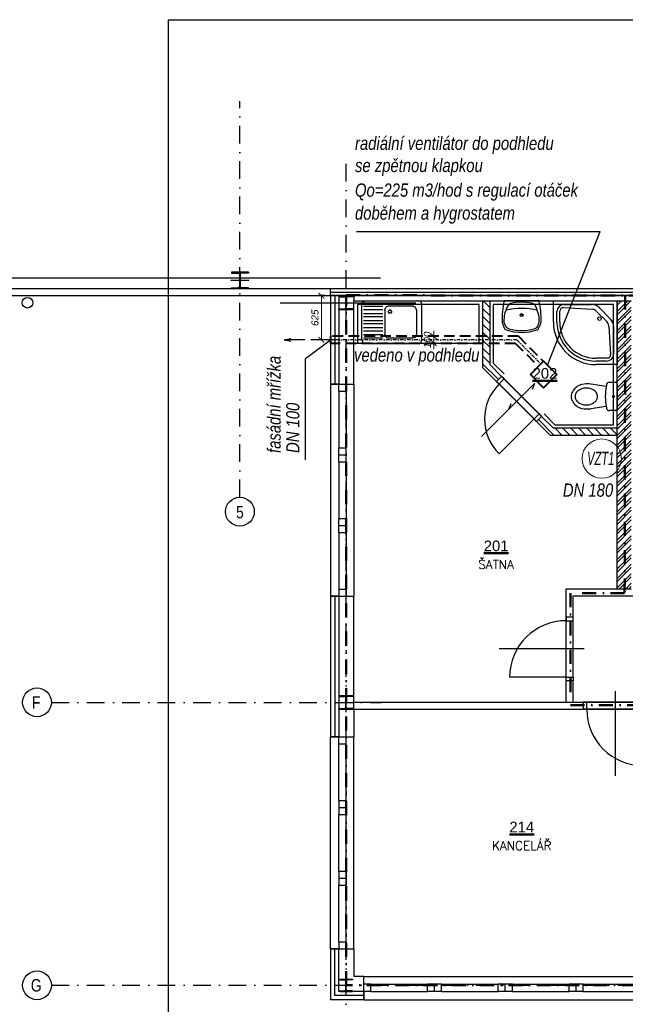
# Model space of a CAD drawing. Header units: millimetres. Extents: x 6435372 to 7248404, y 1559872 to 1886246.
# Tile 195 of 208: x 7100316 to 7108872, y 1711249 to 1725170. Entities that reach past the tile are written whole.
import ezdxf
from ezdxf.enums import TextEntityAlignment as Align

# ---------------------------------------------------------------- set-up
doc = ezdxf.new("R2010")
doc.units = ezdxf.units.MM
for name, pattern in [('DASHDOT', [1, 0.5, -0.25, 0, -0.25]), ('DASHDOTX2', [2, 1, -0.5, 0, -0.5]), ('DASHED', [0.75, 0.5, -0.25]), ('ČERCHOVANÁ', [1, 0.5, -0.25, 0, -0.25])]:
    doc.linetypes.add(name, pattern=pattern)
for name, color, linetype, lineweight in [('CKPOPISM', 8, 'Continuous', 50), ('CKPOPISM_POPIS', 8, 'Continuous', 25), ('požární úseky', 21, 'ČERCHOVANÁ', 50), ('UT_potrubí', 10, 'Continuous', 30), ('VZT', 130, 'Continuous', 40)]:
    doc.layers.add(name, color=color, linetype=linetype, lineweight=lineweight)
doc.layers.add('matrice DPS', color=122, linetype='Continuous')
doc.layers.add('VZT_POPIS', color=7, linetype='Continuous')
doc.styles.add('ARIAL', font='arial.ttf')
doc.styles.add('INDRA', font='ariali.ttf')
doc.styles.get("Standard").update_dxf_attribs({"font": 'romans.shx'})
doc.linetypes.add('IZOLACE_POLYSTYREN_EXPANDOVANY', pattern='A,1,[224,CADKON.SHX,S=0.01,R=0,X=-0.5,Y=-1.74],-2', length=3)
doc.linetypes.add('IZOLACE_POLYSTYREN_PENOVY', pattern='A,0.001,[228,CADKON.SHX,S=0.1,R=0,X=0,Y=0],-2', length=2.001)
doc.dimstyles.new('INDRA', dxfattribs={"dimscale": 40, "dimtxt": 2.5, "dimasz": 2, "dimexe": 1, "dimexo": 2, "dimgap": 1, "dimtad": 1, "dimdec": 0, "dimrnd": 5, "dimzin": 4, "dimdsep": 46, "dimtxsty": 'INDRA', "dimblk": 'ARCHTICK', "dimcen": 0, "dimclrd": 256, "dimclre": 256, "dimclrt": 256, "dimadec": 0, "dimazin": 0, "dimtfac": 1, "dimtdec": 0, "dimtix": 1, "dimtmove": 0, "dimatfit": 3, "dimfxl": 5, "dimfxlon": 1, "dimtzin": 0, "dimlwd": 0, "dimlwe": 25, "dimarcsym": 0})

# ---------------------------------------------------------------- blocks, each defined once
blk = doc.blocks.new('CK_S_EXT_HEAHEA180')
for p, q in [((-90, 85.5), (90, 85.5)), ((-90, 85.5), (-90, 76)), ((-90, 76), (-18, 76)), ((-3, -61), (-3, 61)), ((3, -61), (3, 61)), ((90, 76), (18, 76)), ((90, 85.5), (90, 76)), ((-90, -85.5), (-90, -76)), ((-90, -76), (-18, -76)), ((-90, -85.5), (90, -85.5)), ((90, -76), (18, -76)), ((90, -85.5), (90, -76))]:
    blk.add_line(p, q)
for centre, start, end in [((-18, 61), 0, 90), ((18, 61), 90, 180), ((-18, -61), 270, 0), ((18, -61), 180, 270)]:
    blk.add_arc(centre, 15, start, end)
blk = doc.blocks.new('CK_S_EXT_HEAHEA200')
for p, q in [((-100, 95), (100, 95)), ((-100, 95), (-100, 85)), ((-100, 85), (-21.25, 85)), ((-3.25, -67), (-3.25, 67)), ((3.25, -67), (3.25, 67)), ((100, 85), (21.25, 85)), ((100, 95), (100, 85)), ((-100, -95), (-100, -85)), ((-100, -85), (-21.25, -85)), ((-100, -95), (100, -95)), ((100, -85), (21.25, -85)), ((100, -95), (100, -85))]:
    blk.add_line(p, q)
for centre, start, end in [((-21.25, 67), 0, 90), ((21.25, 67), 90, 180), ((-21.25, -67), 270, 0), ((21.25, -67), 180, 270)]:
    blk.add_arc(centre, 18, start, end)
blk = doc.blocks.new('CK_S_EXT_HEAHEA240')
for p, q in [((-120, 115), (120, 115)), ((-120, 115), (-120, 103)), ((-120, 103), (-24.75, 103)), ((-3.75, -82), (-3.75, 82)), ((3.75, -82), (3.75, 82)), ((120, 103), (24.75, 103)), ((120, 115), (120, 103)), ((-120, -115), (-120, -103)), ((-120, -103), (-24.75, -103)), ((-120, -115), (120, -115)), ((120, -103), (24.75, -103)), ((120, -115), (120, -103))]:
    blk.add_line(p, q)
for centre, start, end in [((-24.75, 82), 0, 90), ((24.75, 82), 90, 180), ((-24.75, -82), 270, 0), ((24.75, -82), 180, 270)]:
    blk.add_arc(centre, 21, start, end)
blk = doc.blocks.new('CKBL2112015101806', base_point=(88613, 14375))
blk = doc.blocks.new('CKBL2112015102041', base_point=(89674, 17820))
blk = doc.blocks.new('CKBL2010716103042', base_point=(89426, 10527))
blk = doc.blocks.new('_ArchTick')
at = {"color": 0, "linetype": 'ByBlock', "const_width": 0.15}
blk.add_lwpolyline([(-0.5, -0.5), (0.5, 0.5)], dxfattribs=at)
blk = doc.blocks.new('*D1087')
at = {"layer": 'DEFPOINTS', "color": 0, "ltscale": 400, "transparency": 16777216}
for p in [(7104579, 1721268), (7104707, 1721268), (7104707, 1720643)]:
    blk.add_point(p, dxfattribs=at)
at = {"layer": 'VZT_POPIS', "lineweight": 25, "ltscale": 400, "transparency": 16777216}
for p, q in [((7104627, 1721268), (7104539, 1721268)), ((7104627, 1720643), (7104539, 1720643))]:
    blk.add_line(p, q, dxfattribs=at)
at = {"layer": 'VZT_POPIS', "lineweight": 0, "ltscale": 400, "transparency": 16777216}
blk.add_line((7104579, 1720643), (7104579, 1721268), dxfattribs=at)
at = {"layer": 'VZT_POPIS', "lineweight": 0, "ltscale": 400, "transparency": 16777216, "xscale": 80, "yscale": 80, "zscale": 80}
for p, rotation in [((7104579, 1721268), 90), ((7104579, 1720643), 270)]:
    blk.add_blockref('_ArchTick', p, dxfattribs=dict(at, rotation=rotation))
at = {"layer": 'VZT_POPIS', "ltscale": 400, "transparency": 16777216, "insert": (7104488, 1720956), "char_height": 100, "attachment_point": 5, "rotation": 90, "style": 'INDRA'}
blk.add_mtext('625', dxfattribs=at)
blk = doc.blocks.new('*D1300')
at = {"layer": 'DEFPOINTS', "color": 0, "ltscale": 400, "transparency": 16777216}
for p in [(7106167, 1720693), (7106191, 1720693), (7106191, 1720593)]:
    blk.add_point(p, dxfattribs=at)
at = {"layer": 'VZT_POPIS', "lineweight": 0, "ltscale": 400, "transparency": 16777216}
for p, q in [((7106167, 1720693), (7106167, 1720773)), ((7106167, 1720593), (7106167, 1720693)), ((7106167, 1720593), (7106167, 1720513))]:
    blk.add_line(p, q, dxfattribs=at)
at = {"layer": 'VZT_POPIS', "lineweight": 25, "ltscale": 400, "transparency": 16777216}
for p, q in [((7106167, 1720693), (7106127, 1720693)), ((7106167, 1720593), (7106127, 1720593))]:
    blk.add_line(p, q, dxfattribs=at)
at = {"layer": 'VZT_POPIS', "lineweight": 0, "ltscale": 400, "transparency": 16777216, "xscale": 80, "yscale": 80, "zscale": 80}
for p, rotation in [((7106167, 1720693), 270), ((7106167, 1720593), 90)]:
    blk.add_blockref('_ArchTick', p, dxfattribs=dict(at, rotation=rotation))
at = {"layer": 'VZT_POPIS', "ltscale": 400, "transparency": 16777216, "insert": (7106076, 1720643), "char_height": 100, "attachment_point": 5, "rotation": 90, "style": 'INDRA'}
blk.add_mtext('100', dxfattribs=at)

msp = doc.modelspace()

# ---------------------------------------------------------------- hatches: boundary and pattern name
at = {"layer": 'matrice DPS', "ltscale": 500}
h = msp.add_hatch(dxfattribs=at)
h.set_pattern_fill('ANSI31', color=256, scale=25, angle=90, style=0)
h.set_pattern_definition([(135, (7017982.45, 1702199.846), (-56.1266, -56.1266), [])])
h.paths.add_polyline_path([(7106956.8, 1721193), (7106956.8, 1720293), (7107124, 1720125.9), (7107053.3, 1720055.2), (7106856.8, 1720251.6), (7106856.8, 1721193)])
h.paths.add_polyline_path([(7107689.7, 1719560.2), (7107856.8, 1719393), (7108756.8, 1719393), (7108756.8, 1719293), (7107815.4, 1719293), (7107619, 1719489.5)])
h = msp.add_hatch(dxfattribs=at)
h.set_pattern_fill('ANSI32', color=256, scale=10, style=0)
h.set_pattern_definition([(45, (7017982.45, 1702199.85), (-67.35192, 67.35192), []), (45, (7018027.35, 1702199.85), (-67.35192, 67.35192), [])])
h.paths.add_polyline_path([(7108956.8, 1719023), (7108956.8, 1719123), (7108956.8, 1720022), (7108956.8, 1720023), (7108956.8, 1720123), (7108956.8, 1721193), (7108756.8, 1721193), (7108756.8, 1719393), (7108756.8, 1719293), (7108756.8, 1718754.3), (7108956.8, 1718694.7)])
h.paths.add_polyline_path([(7108956.8, 1718123), (7108956.8, 1718694.7), (7108756.8, 1718754.3), (7108756.8, 1717123), (7108956.8, 1717123), (7108956.8, 1718023)])
h.paths.add_polyline_path([(7108592.8, 1720537), (7109120.8, 1720537), (7109120.8, 1720207), (7108592.8, 1720207)], flags=24)

# ---------------------------------------------------------------- linework, layer by layer
at = {"layer": 'matrice DPS', "linetype": 'DASHDOT', "ltscale": 500}
for p, q in [((7103426.8, 1718418), (7103426.8, 1724018)), ((7104926.8, 1708877), (7104926.8, 1723225.4)), ((7104926.8, 1708877), (7104926.8, 1723225.4)), ((7100764.5, 1715518), (7105426.8, 1715518)), ((7100764.5, 1711518), (7122426.8, 1711518))]:
    msp.add_line(p, q, dxfattribs=at)
at = {"layer": 'matrice DPS', "ltscale": 500}
for p, q in [((7103426.8, 1721608), (7103426.8, 1721358)), ((7067913.1, 1721518), (7105414.8, 1721518)), ((7103556.8, 1721483), (7103296.8, 1721483)), ((7079206.8, 1721268), (7105036.8, 1721268)), ((7079306.8, 1721368), (7116141.8, 1721368)), ((7104706.8, 1721268), (7104706.8, 1721368)), ((7104706.8, 1721368), (7116141.8, 1721368)), ((7104706.8, 1721268), (7104706.8, 1721368)), ((7104706.8, 1721268), (7105036.8, 1721268)), ((7105036.8, 1721268), (7104706.8, 1721268)), ((7104826.8, 1721268), (7104706.8, 1721268)), ((7104706.8, 1721268), (7104706.8, 1720018)), ((7104706.8, 1721268), (7116141.8, 1721268)), ((7104826.8, 1721268), (7104826.8, 1720018)), ((7104926.8, 1721063), (7104926.8, 1721273)), ((7105036.8, 1721268), (7105036.8, 1721268)), ((7105036.8, 1721268), (7105036.8, 1721193)), ((7115546.8, 1721268), (7105036.8, 1721268)), ((7105036.8, 1721268), (7115546.8, 1721268)), ((7103996.9, 1721168), (7105912.9, 1721168)), ((7104816.8, 1721168), (7105036.8, 1721168)), ((7105036.8, 1721193), (7106856.8, 1721193)), ((7105036.8, 1720018), (7105036.8, 1721193)), ((7106856.8, 1721193), (7106856.8, 1720251.6)), ((7106856.8, 1721193), (7106956.8, 1721193)), ((7106956.8, 1721193), (7106956.8, 1720293)), ((7106956.8, 1721193), (7108756.8, 1721193)), ((7108756.8, 1721193), (7108956.8, 1721193)), ((7108756.8, 1719393), (7108756.8, 1721193)), ((7107124, 1720125.9), (7106956.8, 1720293)), ((7106856.8, 1720251.6), (7107053.3, 1720055.2)), ((7104706.8, 1720018), (7104706.8, 1717018)), ((7104706.8, 1720018), (7105036.8, 1720018)), ((7104826.8, 1720018), (7104706.8, 1720018)), ((7104826.8, 1719918), (7104826.8, 1720018)), ((7104826.8, 1720018), (7104926.8, 1720018)), ((7104926.8, 1719918), (7104926.8, 1720018)), ((7105036.8, 1720018), (7105036.8, 1717018)), ((7107053.3, 1720055.2), (7107124, 1720125.9)), ((7107124, 1720125.9), (7107053.3, 1720055.2)), ((7107053.3, 1720055.2), (7107619, 1719489.5)), ((7107619, 1719489.5), (7107053.3, 1720055.2)), ((7107053.3, 1720055.2), (7107088.6, 1720019.8)), ((7107088.6, 1720019.8), (7107159.3, 1720090.5)), ((7107583.6, 1719524.8), (7107088.6, 1720019.8)), ((7107689.7, 1719560.2), (7107124, 1720125.9)), ((7107124, 1720125.9), (7107689.7, 1719560.2)), ((7107159.3, 1720090.5), (7107124, 1720125.9)), ((7107654.3, 1719595.6), (7107159.3, 1720090.5)), ((7104826.8, 1719918), (7104826.8, 1719118)), ((7104826.8, 1719918), (7104926.8, 1719918)), ((7104926.8, 1719918), (7104926.8, 1719118)), ((7106841.1, 1719277.4), (7107477.5, 1719913.8)), ((7107583.6, 1719524.8), (7107654.3, 1719595.6)), ((7107654.3, 1719595.6), (7107689.7, 1719560.2)), ((7107583.6, 1719524.8), (7107088.6, 1719029.9)), ((7107619, 1719489.5), (7107583.6, 1719524.8)), ((7107619, 1719489.5), (7107689.7, 1719560.2)), ((7107689.7, 1719560.2), (7107619, 1719489.5)), ((7107619, 1719489.5), (7107815.4, 1719293)), ((7107856.8, 1719393), (7107689.7, 1719560.2)), ((7108756.8, 1719393), (7107856.8, 1719393)), ((7108756.8, 1719293), (7108756.8, 1719393)), ((7108756.8, 1719293), (7107815.4, 1719293)), ((7108756.8, 1717123), (7108756.8, 1719293)), ((7104826.8, 1719018), (7104826.8, 1719118)), ((7104826.8, 1719118), (7104926.8, 1719118)), ((7104926.8, 1719018), (7104926.8, 1719118)), ((7104826.8, 1719018), (7104926.8, 1719018)), ((7104826.8, 1718918), (7104826.8, 1719018)), ((7104826.8, 1718918), (7104826.8, 1718118)), ((7104826.8, 1718918), (7104926.8, 1718918)), ((7104926.8, 1718918), (7104926.8, 1719018)), ((7104926.8, 1718918), (7104926.8, 1718118)), ((7104826.8, 1718018), (7104826.8, 1718118)), ((7104826.8, 1718118), (7104926.8, 1718118)), ((7104926.8, 1718018), (7104926.8, 1718118)), ((7104826.8, 1718018), (7104926.8, 1718018)), ((7104826.8, 1717918), (7104826.8, 1718018)), ((7104826.8, 1717918), (7104826.8, 1717118)), ((7104826.8, 1717918), (7104926.8, 1717918)), ((7104926.8, 1717918), (7104926.8, 1718018)), ((7104926.8, 1717918), (7104926.8, 1717118)), ((7104826.8, 1717118), (7104926.8, 1717118)), ((7104826.8, 1717118), (7104826.8, 1717018)), ((7104926.8, 1717118), (7104926.8, 1717018)), ((7108036.8, 1717123), (7108756.8, 1717123)), ((7108036.8, 1716723), (7108036.8, 1717123)), ((7104706.8, 1717018), (7105036.8, 1717018)), ((7104826.8, 1717018), (7104706.8, 1717018)), ((7104706.8, 1717018), (7104706.8, 1715032.5)), ((7104826.8, 1717018), (7104926.8, 1717018)), ((7104826.8, 1717018), (7104826.8, 1715032.5)), ((7105036.8, 1715523), (7105036.8, 1717018)), ((7108136.8, 1717023), (7110906.8, 1717023)), ((7108136.8, 1716723), (7108136.8, 1717023)), ((7108136.8, 1716723), (7108036.8, 1716723)), ((7108036.8, 1715823), (7108036.8, 1716723)), ((7108036.8, 1716723), (7108036.8, 1716673)), ((7108136.8, 1716723), (7108036.8, 1716723)), ((7108036.8, 1715873), (7108036.8, 1716673)), ((7108036.8, 1716673), (7108136.8, 1716673)), ((7108136.8, 1716673), (7108136.8, 1716723)), ((7108136.8, 1715873), (7108136.8, 1716673)), ((7108291.8, 1716273), (7107091.8, 1716273)), ((7108036.8, 1715873), (7107236.8, 1715873)), ((7108036.8, 1715823), (7108036.8, 1715873)), ((7108036.8, 1715873), (7108136.8, 1715873)), ((7108136.8, 1715873), (7108136.8, 1715823)), ((7108036.8, 1715523), (7108036.8, 1715823)), ((7108136.8, 1715823), (7108036.8, 1715823)), ((7108136.8, 1715823), (7108036.8, 1715823)), ((7108136.8, 1715523), (7108136.8, 1715823)), ((7104926.8, 1715413), (7104926.8, 1715623)), ((7108726.8, 1715678), (7108726.8, 1714478)), ((7104816.8, 1715518), (7105036.8, 1715518)), ((7105036.8, 1715423), (7105036.8, 1715523)), ((7105036.8, 1715523), (7108036.8, 1715523)), ((7105036.8, 1715423), (7108276.8, 1715423)), ((7105036.8, 1715423), (7105036.8, 1715032.5)), ((7108136.8, 1715523), (7108276.8, 1715523)), ((7108276.8, 1715523), (7108276.8, 1715423)), ((7108276.8, 1715523), (7109176.8, 1715523)), ((7108326.8, 1715523), (7108276.8, 1715523)), ((7108276.8, 1715523), (7108276.8, 1715423)), ((7108276.8, 1715423), (7109176.8, 1715423)), ((7108276.8, 1715423), (7108326.8, 1715423)), ((7109186.8, 1715423), (7108286.8, 1715423)), ((7109126.8, 1715523), (7108326.8, 1715523)), ((7108326.8, 1715423), (7108326.8, 1715523)), ((7109126.8, 1715423), (7108326.8, 1715423)), ((7104706.8, 1712032.5), (7104706.8, 1715032.5)), ((7104706.8, 1715032.5), (7105036.8, 1715032.5)), ((7104826.8, 1715032.5), (7104706.8, 1715032.5)), ((7104826.8, 1714932.5), (7104826.8, 1715032.5)), ((7104826.8, 1715032.5), (7104926.8, 1715032.5)), ((7104926.8, 1714932.5), (7104926.8, 1715032.5)), ((7105036.8, 1712032.5), (7105036.8, 1715032.5)), ((7104826.8, 1714132.5), (7104826.8, 1714932.5)), ((7104826.8, 1714932.5), (7104926.8, 1714932.5)), ((7104926.8, 1714132.5), (7104926.8, 1714932.5)), ((7104826.8, 1714132.5), (7104926.8, 1714132.5)), ((7104826.8, 1714132.5), (7104826.8, 1714032.5)), ((7104826.8, 1714032.5), (7104926.8, 1714032.5)), ((7104826.8, 1714032.5), (7104826.8, 1713932.5)), ((7104926.8, 1714132.5), (7104926.8, 1714032.5)), ((7104926.8, 1714032.5), (7104926.8, 1713932.5)), ((7104826.8, 1713132.5), (7104826.8, 1713932.5)), ((7104826.8, 1713932.5), (7104926.8, 1713932.5)), ((7104926.8, 1713132.5), (7104926.8, 1713932.5)), ((7104826.8, 1713132.5), (7104926.8, 1713132.5)), ((7104826.8, 1713132.5), (7104826.8, 1713032.5)), ((7104926.8, 1713132.5), (7104926.8, 1713032.5)), ((7104826.8, 1713032.5), (7104926.8, 1713032.5)), ((7104826.8, 1713032.5), (7104826.8, 1712932.5)), ((7104826.8, 1712132.5), (7104826.8, 1712932.5)), ((7104826.8, 1712932.5), (7104926.8, 1712932.5)), ((7104926.8, 1713032.5), (7104926.8, 1712932.5)), ((7104926.8, 1712132.5), (7104926.8, 1712932.5)), ((7104826.8, 1712132.5), (7104926.8, 1712132.5)), ((7104826.8, 1712132.5), (7104826.8, 1712032.5)), ((7104926.8, 1712132.5), (7104926.8, 1712032.5)), ((7104706.8, 1712032.5), (7105036.8, 1712032.5)), ((7104826.8, 1712032.5), (7104706.8, 1712032.5)), ((7104706.8, 1712032.5), (7104706.8, 1711312.5)), ((7104826.8, 1712032.5), (7104926.8, 1712032.5)), ((7104826.8, 1711432.5), (7104826.8, 1712032.5)), ((7105036.8, 1712032.5), (7105036.8, 1711642.5)), ((7104926.8, 1711422.5), (7104926.8, 1711613.5)), ((7105176.8, 1711642.5), (7105036.8, 1711642.5)), ((7105176.8, 1711312.5), (7105176.8, 1711642.5)), ((7105176.8, 1711642.5), (7109176.8, 1711642.5)), ((7105276.8, 1711532.5), (7105176.8, 1711532.5)), ((7105176.8, 1711432.5), (7105176.8, 1711532.5)), ((7105276.8, 1711532.5), (7106076.8, 1711532.5)), ((7105276.8, 1711432.5), (7105276.8, 1711532.5)), ((7106176.8, 1711532.5), (7106076.8, 1711532.5)), ((7106076.8, 1711432.5), (7106076.8, 1711532.5)), ((7106176.8, 1711432.5), (7106176.8, 1711532.5)), ((7106276.8, 1711532.5), (7106176.8, 1711532.5)), ((7106276.8, 1711532.5), (7107076.8, 1711532.5)), ((7106276.8, 1711432.5), (7106276.8, 1711532.5)), ((7107176.8, 1711532.5), (7107076.8, 1711532.5)), ((7107076.8, 1711432.5), (7107076.8, 1711532.5)), ((7107176.8, 1711432.5), (7107176.8, 1711532.5)), ((7107276.8, 1711532.5), (7107176.8, 1711532.5)), ((7107276.8, 1711532.5), (7108076.8, 1711532.5)), ((7107276.8, 1711432.5), (7107276.8, 1711532.5)), ((7108176.8, 1711532.5), (7108076.8, 1711532.5)), ((7108076.8, 1711432.5), (7108076.8, 1711532.5)), ((7108176.8, 1711432.5), (7108176.8, 1711532.5)), ((7108276.8, 1711532.5), (7108176.8, 1711532.5)), ((7108276.8, 1711532.5), (7109076.8, 1711532.5)), ((7108276.8, 1711432.5), (7108276.8, 1711532.5)), ((7105176.8, 1711432.5), (7104826.8, 1711432.5)), ((7105276.8, 1711432.5), (7105176.8, 1711432.5)), ((7105176.8, 1711432.5), (7105176.8, 1711312.5)), ((7105276.8, 1711432.5), (7106076.8, 1711432.5)), ((7106176.8, 1711432.5), (7106076.8, 1711432.5)), ((7106276.8, 1711432.5), (7106176.8, 1711432.5)), ((7106276.8, 1711432.5), (7107076.8, 1711432.5)), ((7107176.8, 1711432.5), (7107076.8, 1711432.5)), ((7107276.8, 1711432.5), (7107176.8, 1711432.5)), ((7107276.8, 1711432.5), (7108076.8, 1711432.5)), ((7108176.8, 1711432.5), (7108076.8, 1711432.5)), ((7108276.8, 1711432.5), (7108176.8, 1711432.5)), ((7108276.8, 1711432.5), (7109076.8, 1711432.5)), ((7105176.8, 1711312.5), (7104706.8, 1711312.5)), ((7105176.8, 1711312.5), (7109176.8, 1711312.5))]:
    msp.add_line(p, q, dxfattribs=at)
at = {"layer": 'matrice DPS', "linetype": 'ByBlock', "ltscale": 500}
for p, q in [((7105162.7, 1721178.4), (7105148, 1721143)), ((7105148, 1720643), (7105148, 1721143)), ((7105162.7, 1721178.4), (7105198, 1721193)), ((7105173, 1721118), (7105448, 1721118)), ((7105198, 1721193), (7105473, 1721193)), ((7105473, 1721193), (7105948, 1721193)), ((7105523, 1721118), (7105487.7, 1721103.4)), ((7105873, 1721118), (7105523, 1721118)), ((7105873, 1721118), (7105908.4, 1721103.4)), ((7105983.4, 1721178.4), (7105948, 1721193)), ((7105983.4, 1721178.4), (7105998, 1721143)), ((7105998, 1720643), (7105998, 1721143)), ((7107856.8, 1720893), (7107856.8, 1721193)), ((7107856.8, 1721193), (7108756.8, 1721193)), ((7108006.8, 1721143), (7108394.7, 1721143)), ((7108756.8, 1721193), (7108756.8, 1720293)), ((7105448, 1721068), (7105173, 1721068)), ((7105173, 1721018), (7105448, 1721018)), ((7105473, 1721068), (7105487.7, 1721103.4)), ((7105473, 1721068), (7105473, 1720718)), ((7105535.5, 1721064.7), (7105523, 1721043)), ((7105535.5, 1721021.4), (7105523, 1721043)), ((7105560.5, 1721064.7), (7105535.5, 1721064.7)), ((7105560.5, 1721021.4), (7105535.5, 1721021.4)), ((7105573, 1721043), (7105560.5, 1721064.7)), ((7105573, 1721043), (7105560.5, 1721021.4)), ((7105923, 1721068), (7105908.4, 1721103.4)), ((7105923, 1721068), (7105923, 1720718)), ((7107906.8, 1720893), (7107906.8, 1721043)), ((7107946.8, 1720893), (7107946.8, 1721049.9)), ((7107999.9, 1721099.8), (7108402.4, 1721075.3)), ((7108467.1, 1721046.2), (7108610, 1720903.3)), ((7108500.8, 1721099.1), (7108662.9, 1720937)), ((7105448, 1720968), (7105173, 1720968)), ((7105173, 1720918), (7105448, 1720918)), ((7105448, 1720868), (7105173, 1720868)), ((7108639.1, 1720838.6), (7108663.6, 1720436.1)), ((7105173, 1720818), (7105448, 1720818)), ((7105448, 1720768), (7105173, 1720768)), ((7105173, 1720718), (7105448, 1720718)), ((7105487.7, 1720682.7), (7105473, 1720718)), ((7105908.4, 1720682.7), (7105923, 1720718)), ((7108706.8, 1720830.9), (7108706.8, 1720443)), ((7105148, 1720643), (7105162.7, 1720607.7)), ((7105198, 1720593), (7105162.7, 1720607.7)), ((7105448, 1720668), (7105173, 1720668)), ((7105198, 1720593), (7105473, 1720593)), ((7105473, 1720593), (7105948, 1720593)), ((7105487.7, 1720682.7), (7105523, 1720668)), ((7105873, 1720668), (7105523, 1720668)), ((7105908.4, 1720682.7), (7105873, 1720668)), ((7105948, 1720593), (7105983.4, 1720607.7)), ((7105998, 1720643), (7105983.4, 1720607.7)), ((7108613.7, 1720383), (7108456.8, 1720383)), ((7108606.8, 1720343), (7108456.8, 1720343)), ((7108756.8, 1720293), (7108456.8, 1720293)), ((7108601.7, 1719983), (7108383.2, 1720016.5)), ((7108646.8, 1720042.8), (7108736.7, 1720042.8)), ((7108756.8, 1720022.7), (7108756.8, 1719663.4)), ((7108601.7, 1719703), (7108383.2, 1719669.6)), ((7108736.7, 1719643.2), (7108646.8, 1719643.2))]:
    msp.add_line(p, q, dxfattribs=at)
at = {"layer": 'matrice DPS', "linetype": 'Continuous', "ltscale": 500}
for p, q in [((7106856.8, 1720593), (7105036.8, 1720593)), ((7108756.8, 1717123), (7108956.8, 1717123)), ((7108036.8, 1715523), (7108136.8, 1715523))]:
    msp.add_line(p, q, dxfattribs=at)
at = {"layer": 'matrice DPS', "linetype": 'IZOLACE_POLYSTYREN_PENOVY', "ltscale": 500}
msp.add_lwpolyline([(7104706.8, 1721318), (7116141.8, 1721318)], dxfattribs=at)
at = {"layer": 'matrice DPS', "linetype": 'IZOLACE_POLYSTYREN_EXPANDOVANY', "ltscale": 500}
for points in [[(7104766.8, 1721268), (7104766.8, 1720018)], [(7104766.8, 1717018), (7104766.8, 1715032.5)], [(7105176.8, 1711372.5), (7104766.8, 1711372.5), (7104766.8, 1712032.5)]]:
    msp.add_lwpolyline(points, dxfattribs=at)
at = {"layer": 'matrice DPS', "ltscale": 500}
for points in [[(7106806.8, 1720593), (7106806.8, 1721143), (7105086.8, 1721143), (7105086.8, 1720593)], [(7107725, 1719595.6), (7107877.5, 1719443), (7108706.8, 1719443), (7108706.8, 1721143), (7107006.8, 1721143), (7107006.8, 1720313.8), (7107159.3, 1720161.2)]]:
    msp.add_lwpolyline(points, dxfattribs=at)
at = {"layer": 'matrice DPS', "linetype": 'ByBlock', "ltscale": 500}
for points in [[(7107161.4, 1721193, 0.0779315), (7107133.1, 1720892.1, 0.0680309), (7107162.1, 1720811.8, 0.2449622), (7107187.9, 1720785.3, 0.1652428), (7107625.8, 1720785.3, 0.2447516), (7107651.5, 1720811.8, 0.0729642), (7107681.8, 1720898.1, 0.0733034), (7107652.3, 1721193)], [(7107207.1, 1721116.2, 0.1391699), (7107157.9, 1720895.5), (7107169.3, 1720857.1, 0.3095362), (7107232.3, 1720800.4, 0.1500095), (7107581.8, 1720800.4, 0.2874807), (7107634.3, 1720837.1, 0.1904674), (7107646.5, 1721009.3, 0.0477801), (7107606.6, 1721116.2, 0.2252671), (7107551.7, 1721160.2, 0.1173255), (7107252.1, 1721157.1, 0.1890594), (7107208.3, 1721118.4)]]:
    msp.add_lwpolyline(points, format="xyb", close=True, dxfattribs=at)
msp.add_lwpolyline([(7107186.3, 1721065.4, -0.1253275), (7107628.5, 1721065.4)], format="xyb", dxfattribs=at)
at = {"layer": 'matrice DPS', "ltscale": 500}
for centre, radius in [((7100426.2, 1721168), 75), ((7103426.8, 1718214.1), 203.9), ((7100560.5, 1715518), 203.9), ((7100560.5, 1711518), 203.9)]:
    msp.add_circle(centre, radius, dxfattribs=at)
at = {"layer": 'matrice DPS', "linetype": 'ByBlock', "ltscale": 500}
for centre, radius in [((7107406.8, 1720994.1), 20.4), ((7107406.8, 1720994.1), 13.9), ((7108506.8, 1720943), 24.5), ((7108703.8, 1719843), 12.8)]:
    msp.add_circle(centre, radius, dxfattribs=at)
for centre, radius, start, end in [((7108006.8, 1721043), 100, 90, 180), ((7108394.7, 1720993), 150, 45, 90), ((7107996.8, 1721049.9), 50, 86.52077, 180), ((7108396.4, 1720975.5), 100, 45, 86.52077), ((7108456.8, 1720893), 600, 180, 270), ((7108456.8, 1720893), 550, 180, 270), ((7108456.8, 1720893), 510, 180, 270), ((7108539.3, 1720832.6), 100, 3.47923, 45), ((7108556.8, 1720830.9), 150, 0, 45), ((7108606.8, 1720443), 100, 270, 0), ((7108613.7, 1720433), 50, 270, 3.47923), ((7108311.2, 1719805.1), 214.4, 104.10189, 150.52367), ((7108330.6, 1719672.5), 348, 81.30152, 101.88243), ((7109360.3, 1719843), 771.3, 167.39189, 192.60811), ((7108646.8, 1720002.6), 40.2, 90, 167.39189), ((7108736.7, 1720022.7), 20.1, 0, 90), ((7108244.4, 1719843), 137.6, 150.59311, 180), ((7108251, 1719843), 89.4, 151.71247, 180), ((7108284.5, 1719825), 127.4, 127.58474, 151.71247), ((7108306.3, 1719796.7), 163.2, 107.68289, 127.58474), ((7108320.5, 1719752.1), 210, 90, 107.68289), ((7108320.5, 1719752.1), 210, 72.31711, 90), ((7108334.7, 1719796.7), 163.2, 52.41526, 72.31711), ((7108356.5, 1719825), 127.4, 28.28753, 52.41526), ((7108390, 1719843), 89.4, 0, 28.28753), ((7108244.4, 1719843), 137.6, 180, 209.40689), ((7108311.2, 1719881), 214.4, 209.47633, 255.89811), ((7108251, 1719843), 89.4, 180, 208.28753), ((7108284.5, 1719861.1), 127.4, 208.28753, 232.41526), ((7108306.3, 1719889.4), 163.2, 232.41526, 252.31711), ((7108320.5, 1719934), 210, 252.31711, 270), ((7108320.5, 1719934), 210, 270, 287.68289), ((7108334.7, 1719889.4), 163.2, 287.68289, 307.58474), ((7108356.5, 1719861.1), 127.4, 307.58474, 331.71247), ((7108390, 1719843), 89.4, 331.71247, 0), ((7108330.6, 1720013.6), 348, 258.11757, 278.69848), ((7108646.8, 1719683.5), 40.2, 192.60811, 270), ((7108736.7, 1719663.4), 20.1, 270, 0)]:
    msp.add_arc(centre, radius, start, end, dxfattribs=at)
at = {"layer": 'matrice DPS', "ltscale": 500}
for centre, radius, start, end in [((7107583.6, 1719524.8), 700, 135, 225), ((7108036.8, 1715873), 800, 90, 180), ((7109126.8, 1715423), 800, 180, 270)]:
    msp.add_arc(centre, radius, start, end, dxfattribs=at)
at = {"layer": 'požární úseky', "ltscale": 400}
for p, q in [((7104926.8, 1721273), (7121426.8, 1721268)), ((7104926.8, 1711518), (7104926.8, 1721273)), ((7108870.9, 1721271.8), (7108862.8, 1717062.5)), ((7108862.8, 1717062.5), (7108097.9, 1717062.5)), ((7108097.9, 1717062.5), (7108097.9, 1715479.4)), ((7108097.9, 1715479.4), (7117484.4, 1715479.4)), ((7121423.8, 1711518), (7104926.8, 1711518))]:
    msp.add_line(p, q, dxfattribs=at)
at = {"layer": 'UT_potrubí', "ltscale": 400}
msp.add_lwpolyline([(7102418.5, 1725169.6), (7132118.5, 1725169.6), (7132118.5, 1704169.6), (7102418.5, 1704169.6)], close=True, dxfattribs=at)
at = {"layer": 'VZT', "ltscale": 400}
msp.add_line((7104706.8, 1720693), (7104706.8, 1720593), dxfattribs=at)
at = {"layer": 'VZT', "linetype": 'DASHED', "ltscale": 300}
for p, q in [((7107361.2, 1720693), (7104706.8, 1720693)), ((7107319.8, 1720593), (7104706.8, 1720593)), ((7107319.8, 1720593), (7107645, 1720267.8)), ((7107361.2, 1720693), (7107715.7, 1720338.6))]:
    msp.add_line(p, q, dxfattribs=at)
at = {"layer": 'VZT', "ltscale": 400}
msp.add_lwpolyline([(7107531, 1720153.9), (7107717.7, 1720340.6), (7107904.3, 1720153.9), (7107717.7, 1719967.2)], close=True, dxfattribs=at)
at = {"layer": 'VZT', "lineweight": 18, "ltscale": 400}
msp.add_circle((7108538.5, 1718963.8), 277.9, dxfattribs=at)
at = {"layer": 'VZT_POPIS'}
msp.add_line((7105074.1, 1722175.7), (7108515.3, 1722175.7), dxfattribs=at)
at = {"layer": 'VZT_POPIS', "ltscale": 400}
for p, q in [((7107772.8, 1720285.5), (7108515.3, 1722175.7)), ((7104054, 1720643), (7104145.1, 1720663.6)), ((7104342.2, 1720643), (7104054, 1720643)), ((7104054, 1720643), (7104145.1, 1720622.4)), ((7104352.3, 1720381), (7104706.8, 1720643)), ((7104826.8, 1720643), (7104428.8, 1720643)), ((7104352.3, 1718946.9), (7104352.3, 1720381)), ((7107588.6, 1720024.8), (7107225.1, 1719661.3)), ((7107588.6, 1720024.8), (7107555.8, 1719942.6)), ((7107225.1, 1719661.3), (7107257.9, 1719743.5))]:
    msp.add_line(p, q, dxfattribs=at)
at = {"layer": 'VZT_POPIS', "linetype": 'DASHDOTX2', "ltscale": 50}
for q in [(7104706.8, 1720643), (7107680.3, 1720303.2)]:
    msp.add_line((7107340.5, 1720643), q, dxfattribs=at)

# ---------------------------------------------------------------- block references
at = {"layer": 'matrice DPS', "ltscale": 500, "rotation": 180}
msp.add_blockref('CK_S_EXT_HEAHEA240', (7103426.8, 1721483), dxfattribs=at)
at = {"layer": 'matrice DPS', "ltscale": 500}
for name, p in [('CK_S_EXT_HEAHEA200', (7104926.8, 1721168)), ('CK_S_EXT_HEAHEA200', (7104926.8, 1715518)), ('CK_S_EXT_HEAHEA180', (7104926.8, 1711518))]:
    msp.add_blockref(name, p, dxfattribs=at)
ref = msp.add_blockref('CKBL2112015102041', (7107736.9, 1720094.2), dxfattribs=dict(at, xscale=0.5, yscale=0.5, zscale=0.5))
ref.add_attrib('CISLO', '%%U202', dxfattribs={"layer": 'CKPOPISM', "height": 150, "style": 'ARIAL'}).set_placement((7107736.9, 1720094.2), align=Align.CENTER)
ref = msp.add_blockref('CKBL2112015101806', (7107047, 1717405.7), dxfattribs=dict(at, xscale=0.5, yscale=0.5, zscale=0.5))
ref.add_attrib('JMENO', 'ŠATNA', dxfattribs={"layer": 'CKPOPISM_POPIS', "height": 125}).set_placement((7107047, 1717405.7), align=Align.CENTER)
ref.add_attrib('CISLO', '%%U201', dxfattribs={"layer": 'CKPOPISM', "height": 150, "style": 'ARIAL'}).set_placement((7107047, 1717655.7), align=Align.CENTER)
ref = msp.add_blockref('CKBL2010716103042', (7107408.5, 1713430.4), dxfattribs=dict(at, xscale=0.5, yscale=0.5, zscale=0.5))
ref.add_attrib('JMENO', 'KANCELÁŘ', dxfattribs={"layer": 'CKPOPISM_POPIS', "height": 125}).set_placement((7107408.5, 1713430.4), align=Align.CENTER)
ref.add_attrib('CISLO', '%%U214', dxfattribs={"layer": 'CKPOPISM', "height": 150, "style": 'ARIAL'}).set_placement((7107408.5, 1713680.4), align=Align.CENTER)

# ---------------------------------------------------------------- texts
at = {"layer": 'matrice DPS', "ltscale": 500, "style": 'ARIAL', "width": 0.8}
for s, p in [('5', (7103426.8, 1718205.6)), ('F', (7100549, 1715518)), ('G', (7100549, 1711518))]:
    msp.add_text(s, height=175, dxfattribs=at).set_placement(p, align=Align.MIDDLE)
at = {"layer": 'VZT', "lineweight": 18, "ltscale": 400, "style": 'INDRA', "width": 0.6}
msp.add_text('VZT1', height=187.5, dxfattribs=at).set_placement((7108332.6, 1718873.9))
at = {"layer": 'VZT_POPIS', "linetype": 'Continuous', "style": 'INDRA', "width": 0.8}
for s, p in [('radiální ventilátor do podhledu', (7105053.3, 1723329)), ('se zpětnou klapkou', (7105053.3, 1723015.1)), ('Qo=225 m3/hod s regulací otáček', (7105053.3, 1722666.9)), ('doběhem a hygrostatem', (7105053.3, 1722342.2)), ('vedeno v podhledu', (7105039.9, 1720335.1)), ('DN 180', (7107990, 1718425.6))]:
    msp.add_text(s, height=187.5, dxfattribs=at).set_placement(p)
for s, p in [('fasádní mřížka ', (7104003.2, 1719043.8)), ('DN 100', (7104268.2, 1719043.8))]:
    msp.add_text(s, height=187.5, rotation=90, dxfattribs=at).set_placement(p)

# ---------------------------------------------------------------- dimensions: what is measured, and where the dimension line sits
at = {"layer": 'VZT_POPIS', "ltscale": 400}
for base, p1, p2, picture, middle in [((7104578.7, 1721268), (7104706.8, 1720643), (7104706.8, 1721268), '*D1087', (7104487.7, 1720955.5)), ((7106167.3, 1720693), (7106191.3, 1720593), (7106191.3, 1720693), '*D1300', (7106076.2, 1720643))]:
    dim = msp.add_linear_dim(base=base, p1=p1, p2=p2, angle=90, dimstyle='INDRA', dxfattribs=at)
    dim.commit()
    dim.dimension.update_dxf_attribs({"geometry": picture, "text_midpoint": middle})

doc.saveas('drawing.dxf')
